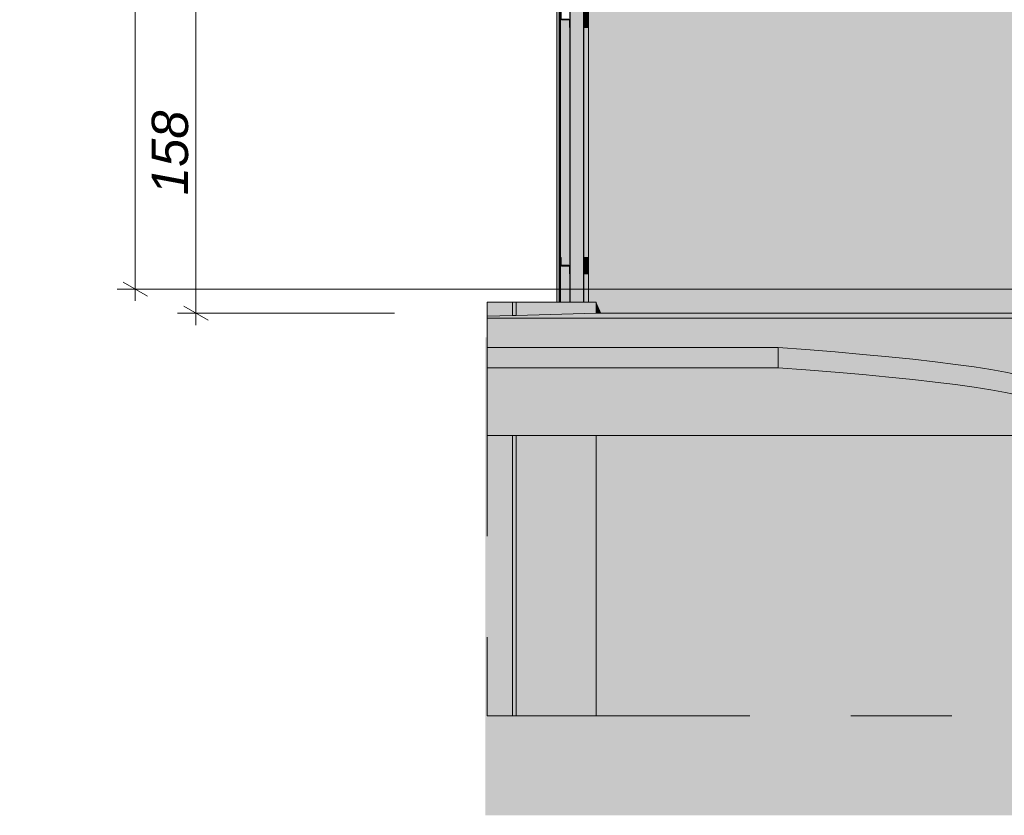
# Model space of a CAD drawing. Header units: centimetres. Extents: x -2429 to 5031, y -400 to 1888.
# Tile 1 of 86: x -2429 to -1941, y 101 to 495. Entities that reach past the tile are written whole.
import ezdxf

# ---------------------------------------------------------------- set-up
doc = ezdxf.new("R2010")
doc.units = ezdxf.units.CM
doc.header["$LTSCALE"] = 0.1
doc.header["$MEASUREMENT"] = 0
doc.linetypes.add('Przerywana długa', pattern=[1000, 500, -500])
doc.linetypes.add('Wipeout_Contour', pattern=[1000, 0, -1000])
for name, color, linetype in [('0_Teren', 7, 'Continuous'), ('2_belki.K_IR', 7, 'Continuous'), ('2_stropy.K_IR', 7, 'Continuous'), ('2_słupy.K_IR', 7, 'Continuous'), ('2_ściana dekoracyjna.K_IR', 7, 'Continuous'), ('2_ściany podporowe.K_IR', 7, 'Continuous'), ('2_ściany zewnętrzne.ISTN', 7, 'Continuous'), ('3_wypełnienia.K_IR', 7, 'Continuous'), ('5_wymiary.K_IR', 7, 'Continuous')]:
    doc.layers.add(name, color=color, linetype=linetype)
doc.styles.add('GENERATED_STYLE_2', font='txt')
doc.dimstyles.new('GENERATED_STYLE__1', dxfattribs={"dimtxt": 18, "dimasz": 9.178744, "dimexe": 0.18, "dimexo": 100, "dimgap": 0.09, "dimtad": 1, "dimdec": 0, "dimzin": 0, "dimdsep": 46, "dimtxsty": 'GENERATED_STYLE_2', "dimblk": 'ARROWHEAD_2', "dimblk1": 'ARROWHEAD_2', "dimblk2": 'ARROWHEAD_2', "dimcen": 0.09, "dimclrd": 1, "dimclre": 1, "dimclrt": 1, "dimadec": 1, "dimazin": 0, "dimtfac": 1, "dimtdec": 4, "dimtmove": 0, "dimatfit": 3, "dimfxl": 1, "dimtolj": 1, "dimtzin": 0, "dimarcsym": 0})

# ---------------------------------------------------------------- blocks, each defined once
blk = doc.blocks.new('ElemPrzekroju_133_1')
at = {"layer": '0_Teren', "linetype": 'Continuous', "lineweight": 0, "true_color": 0xffffff}
for points in [[(-1659.15, 347.02), (-2196.99, 347.02), (-2196.99, 332.49), (-2052.8, 332.49), (-2039.13, 331.49), (-2024.57, 330.34), (-2010.88, 329.15), (-1998.05, 327.95), (-1986.11, 326.72), (-1975.08, 325.47), (-1964.97, 324.19), (-1955.79, 322.9), (-1947.56, 321.6), (-1940.29, 320.28), (-1933.98, 318.95), (-1928.65, 317.6), (-1924.31, 316.25), (-1920.95, 314.89), (-1918.59, 313.52), (-1917.23, 312.16), (-1916.87, 310.78), (-1917.5, 309.41), (-1919.14, 308.05), (-1919.51, 307.85), (-1578.58, 307.85), (-1582.93, 308.11), (-1594.57, 308.87), (-1605.39, 309.66), (-1615.37, 310.48), (-1624.49, 311.32), (-1632.71, 312.19), (-1640.02, 313.08), (-1646.4, 313.98), (-1651.82, 314.9), (-1656.27, 315.84), (-1659.75, 316.79), (-1660.99, 317.26)], [(-1660.99, 317.26), (-1660.79, 317.19), (-1659.15, 341.93), (-1659.15, 347.02)], [(-1660.99, 317.26), (-1660.79, 317.19), (-1659.15, 341.93), (-1659.15, 347.02)], [(-2196.99, 322.47), (-2052.8, 322.47), (-2052.8, 332.49), (-2196.99, 332.49)], [(-2039.13, 331.49), (-2052.8, 332.49), (-2052.8, 322.47), (-2039.13, 321.48)], [(-2039.13, 331.49), (-2039.13, 321.48), (-2024.57, 320.32), (-2024.57, 330.34)], [(-2024.57, 330.34), (-2024.57, 320.32), (-2010.88, 319.14), (-2010.88, 329.15)], [(-2010.88, 329.15), (-2010.88, 319.14), (-1998.05, 317.93), (-1998.05, 327.95)], [(-1998.05, 327.95), (-1998.05, 317.93), (-1986.11, 316.7), (-1986.11, 326.72)], [(-1986.11, 326.72), (-1986.11, 316.7), (-1975.08, 315.45), (-1975.08, 325.47)], [(-1975.08, 325.47), (-1975.08, 315.45), (-1964.97, 314.18), (-1964.97, 324.19)], [(-1964.97, 324.19), (-1964.97, 314.18), (-1955.79, 312.89), (-1955.79, 322.9)], [(-1955.79, 322.9), (-1955.79, 312.89), (-1947.56, 311.59), (-1947.56, 321.6)], [(-1947.56, 321.6), (-1947.56, 311.59), (-1940.29, 310.27), (-1940.29, 320.28)], [(-1940.29, 320.28), (-1940.29, 310.27), (-1933.98, 308.93), (-1933.98, 318.95)], [(-1933.98, 318.95), (-1933.98, 308.93), (-1928.65, 307.59), (-1928.65, 317.6)], [(-1924.31, 316.25), (-1928.65, 317.6), (-1928.65, 307.59), (-1926.82, 307.02), (-1926.82, 307.85), (-1924.6, 307.85), (-1924.31, 307.85)], [(-1920.95, 314.89), (-1924.31, 316.25), (-1924.31, 307.85), (-1920.95, 307.85)], [(-1918.59, 313.52), (-1920.95, 314.89), (-1920.95, 307.85), (-1919.51, 307.85), (-1919.14, 308.05), (-1918.59, 308.5)], [(-1917.23, 312.16), (-1918.59, 313.52), (-1918.59, 308.5), (-1917.5, 309.41), (-1917.23, 310.01)], [(-1916.87, 310.78), (-1917.23, 312.16), (-1917.23, 310.01)], [(-1920.45, 297.85), (-1920.45, 297.35), (-1578.48, 297.83), (-1578.48, 297.85)], [(-1920.45, 297.85), (-1920.45, 297.35), (-1578.48, 297.83), (-1578.48, 297.85)]]:
    blk.add_hatch(color=7, dxfattribs=at).paths.add_polyline_path(points)
at = {"layer": '0_Teren', "color": 252, "linetype": 'Continuous', "lineweight": 15}
for p, q in [((-1659.15, 347.02), (-2196.99, 347.02)), ((-1660.99, 317.26), (-1659.15, 347.02)), ((-1659.15, 341.93), (-1659.15, 347.02)), ((-2196.99, 332.49), (-2052.8, 332.49)), ((-2052.8, 332.49), (-2039.13, 331.49)), ((-2052.8, 322.47), (-2052.8, 332.49)), ((-2039.13, 331.49), (-2024.57, 330.34)), ((-2024.57, 330.34), (-2010.88, 329.15)), ((-2010.88, 329.15), (-1998.05, 327.95)), ((-1998.05, 327.95), (-1986.11, 326.72)), ((-2052.8, 322.47), (-2196.99, 322.47)), ((-2039.13, 321.48), (-2052.8, 322.47)), ((-1986.11, 326.72), (-1975.08, 325.47)), ((-1975.08, 325.47), (-1964.97, 324.19)), ((-1964.97, 324.19), (-1955.79, 322.9)), ((-1955.79, 322.9), (-1947.56, 321.6)), ((-2024.57, 320.32), (-2039.13, 321.48)), ((-2010.88, 319.14), (-2024.57, 320.32)), ((-1998.05, 317.93), (-2010.88, 319.14)), ((-1986.11, 316.7), (-1998.05, 317.93)), ((-1947.56, 321.6), (-1940.29, 320.28)), ((-1940.29, 320.28), (-1933.98, 318.95)), ((-1933.98, 318.95), (-1928.65, 317.6)), ((-1928.65, 317.6), (-1924.31, 316.25)), ((-1659.75, 316.79), (-1660.99, 317.26)), ((-1975.08, 315.45), (-1986.11, 316.7)), ((-1964.97, 314.18), (-1975.08, 315.45)), ((-1955.79, 312.89), (-1964.97, 314.18)), ((-1947.56, 311.59), (-1955.79, 312.89)), ((-1924.31, 316.25), (-1920.95, 314.89)), ((-1920.95, 314.89), (-1918.59, 313.52)), ((-1918.59, 313.52), (-1917.23, 312.16)), ((-1656.27, 315.84), (-1659.75, 316.79)), ((-1651.82, 314.9), (-1656.27, 315.84)), ((-1646.4, 313.98), (-1651.82, 314.9)), ((-1640.02, 313.08), (-1646.4, 313.98)), ((-1632.71, 312.19), (-1640.02, 313.08)), ((-1940.29, 310.27), (-1947.56, 311.59)), ((-1933.98, 308.93), (-1940.29, 310.27)), ((-1928.65, 307.59), (-1933.98, 308.93)), ((-1926.82, 307.02), (-1928.65, 307.59)), ((-1919.14, 308.05), (-1919.51, 307.85)), ((-1917.5, 309.41), (-1919.14, 308.05)), ((-1916.87, 310.78), (-1917.5, 309.41)), ((-1917.23, 312.16), (-1916.87, 310.78)), ((-1624.49, 311.32), (-1632.71, 312.19)), ((-1615.37, 310.48), (-1624.49, 311.32)), ((-1605.39, 309.66), (-1615.37, 310.48)), ((-1594.57, 308.87), (-1605.39, 309.66)), ((-1582.93, 308.11), (-1594.57, 308.87)), ((-1578.58, 307.85), (-1582.93, 308.11)), ((-1920.45, 297.35), (-1920.45, 297.85)), ((-1578.48, 297.83), (-1920.45, 297.35))]:
    blk.add_line(p, q, dxfattribs=at)
at = {"layer": '0_Teren', "color": 7, "linetype": 'Przerywana długa', "lineweight": 0}
for p, q in [((-2196.99, 347.02), (-2196.99, 332.49)), ((-2196.99, 332.49), (-2196.99, 322.47))]:
    blk.add_line(p, q, dxfattribs=at)
blk = doc.blocks.new('ElemPrzekroju_138_1')
at = {"layer": '2_słupy.K_IR', "linetype": 'Continuous', "lineweight": 0, "true_color": 0xafafaf}
blk.add_hatch(color=253, dxfattribs=at).paths.add_polyline_path([(-2146.85, 1254.5), (-2146.85, 355), (-2116.85, 355), (-2116.85, 1254.5)])
at = {"layer": '2_słupy.K_IR', "color": 7, "linetype": 'Continuous', "lineweight": 0}
blk.add_line((-2146.85, 355), (-2146.85, 1254.5), dxfattribs=at)
blk = doc.blocks.new('ElemPrzekroju_201_1')
at = {"layer": '2_ściany podporowe.K_IR', "linetype": 'Continuous', "lineweight": 0, "true_color": 0xafafaf}
for points in [[(-2116.85, 355), (-2142.99, 355), (-2142.99, 349.5), (-2116.85, 349.5)], [(-2142.99, 150), (-2116.85, 150), (-2116.85, 289.02), (-2142.99, 289.02)]]:
    blk.add_hatch(color=253, dxfattribs=at).paths.add_polyline_path(points)
at = {"layer": '2_ściany podporowe.K_IR', "linetype": 'Continuous', "lineweight": 0, "true_color": 0x969696}
for points in [[(-2142.99, 355), (-2142.99, 349.5), (-2140.53, 349.5)], [(-2142.99, 150), (-2116.85, 150), (-2116.85, 289.02), (-2142.99, 289.02)]]:
    blk.add_hatch(color=252, dxfattribs=at).paths.add_polyline_path(points)
at = {"layer": '2_ściany podporowe.K_IR', "color": 7, "linetype": 'Continuous', "lineweight": 0}
for p, q in [((-2142.99, 355), (-2142.99, 349.5)), ((-2142.99, 289.02), (-2142.99, 150))]:
    blk.add_line(p, q, dxfattribs=at)
at = {"layer": '2_ściany podporowe.K_IR', "color": 7, "linetype": 'Przerywana długa', "lineweight": 0}
blk.add_line((-2142.99, 150), (-2116.85, 150), dxfattribs=at)
blk = doc.blocks.new('ElemPrzekroju_203_1')
at = {"layer": '2_ściany zewnętrzne.ISTN', "linetype": 'Continuous', "lineweight": 0, "true_color": 0xffffff}
for points in [[(-2196.99, 355), (-2196.99, 348.05), (-2184.52, 348.4), (-2184.52, 355)], [(-2196.99, 355), (-2196.99, 348.05), (-2184.52, 348.4), (-2184.52, 355)], [(-2196.99, 150), (-2184.52, 150), (-2184.52, 289.02), (-2196.99, 289.02)], [(-2196.99, 150), (-2184.52, 150), (-2184.52, 289.02), (-2196.99, 289.02)]]:
    blk.add_hatch(color=7, dxfattribs=at).paths.add_polyline_path(points)
at = {"layer": '2_ściany zewnętrzne.ISTN', "color": 252, "linetype": 'Continuous', "lineweight": 0}
for p, q in [((-2196.99, 355), (-2184.52, 355)), ((-2184.52, 355), (-2184.52, 348.4)), ((-2184.52, 289.02), (-2184.52, 150))]:
    blk.add_line(p, q, dxfattribs=at)
at = {"layer": '2_ściany zewnętrzne.ISTN', "color": 7, "linetype": 'Przerywana długa', "lineweight": 0}
for p, q in [((-2196.99, 355), (-2196.99, 348.05)), ((-2196.99, 289.02), (-2196.99, 150)), ((-2196.99, 150), (-2184.52, 150))]:
    blk.add_line(p, q, dxfattribs=at)
blk = doc.blocks.new('ElemPrzekroju_412_1')
at = {"layer": '2_ściany podporowe.K_IR', "linetype": 'Continuous', "lineweight": 0, "true_color": 0xafafaf}
for points in [[(-1776.85, 507.5), (-2116.85, 507.5), (-2116.85, 349.5), (-1776.85, 349.5)], [(-1776.85, 289.02), (-2116.85, 289.02), (-2116.85, 150), (-1776.85, 150)]]:
    blk.add_hatch(color=253, dxfattribs=at).paths.add_polyline_path(points)
at = {"layer": '2_ściany podporowe.K_IR', "linetype": 'Continuous', "lineweight": 0, "true_color": 0x969696}
blk.add_hatch(color=252, dxfattribs=at).paths.add_polyline_path([(-1776.85, 289.02), (-2116.85, 289.02), (-2116.85, 150), (-1776.85, 150)])
at = {"layer": '2_ściany podporowe.K_IR', "color": 7, "linetype": 'Continuous', "lineweight": 0}
blk.add_line((-1776.85, 507.5), (-2116.85, 507.5), dxfattribs=at)
at = {"layer": '2_ściany podporowe.K_IR', "color": 7, "linetype": 'Przerywana długa', "lineweight": 0}
blk.add_line((-2116.85, 150), (-1776.85, 150), dxfattribs=at)
blk = doc.blocks.new('ElemPrzekroju_413_1')
at = {"layer": '2_stropy.K_IR', "linetype": 'Continuous', "lineweight": 0, "true_color": 0xe0e0e0}
blk.add_hatch(color=254, dxfattribs=at).paths.add_polyline_path([(-2196.99, 348.05), (-2196.99, 347.02), (-1596.79, 347.02), (-1596.79, 349.5), (-2142.99, 349.5), (-2169.14, 348.77), (-2182.72, 348.39), (-2184.52, 348.4)])
at = {"layer": '2_stropy.K_IR', "linetype": 'Continuous', "lineweight": 0, "true_color": 0x9e9e9e}
blk.add_hatch(color=253, dxfattribs=at).paths.add_polyline_path([(-2142.99, 349.5), (-2169.14, 348.77), (-2182.72, 348.39), (-2184.52, 348.4), (-2196.99, 348.05), (-2192.55, 348.09), (-2181.66, 348.4), (-2178.49, 348.43), (-2140.53, 349.5)])
at = {"layer": '2_stropy.K_IR', "linetype": 'Continuous', "lineweight": 0, "true_color": 0xafafaf}
for points in [[(-1659.15, 347.02), (-1659.15, 341.93), (-1658.96, 344.93), (-1596.79, 344.95), (-1596.79, 347.02)], [(-2196.99, 289.02), (-1596.79, 289.02), (-1596.79, 295.65), (-1603.84, 296.18), (-1613.99, 297.04), (-1621.73, 297.77), (-1920.45, 297.35), (-1920.45, 297.85), (-1926.82, 297.85), (-1926.82, 307.02), (-1928.65, 307.59), (-1933.98, 308.93), (-1940.29, 310.27), (-1947.56, 311.59), (-1955.79, 312.89), (-1964.97, 314.18), (-1975.08, 315.45), (-1986.11, 316.7), (-1998.05, 317.93), (-2010.88, 319.14), (-2024.57, 320.32), (-2039.13, 321.48), (-2052.8, 322.47), (-2196.99, 322.47)]]:
    blk.add_hatch(color=253, dxfattribs=at).paths.add_polyline_path(points)
at = {"layer": '2_stropy.K_IR', "linetype": 'Continuous', "lineweight": 0, "true_color": 0x969696}
for points in [[(-1659.15, 341.93), (-1658.96, 344.93), (-1657.84, 344.93), (-1659.15, 347.02)], [(-2052.8, 322.47), (-2187.84, 322.47), (-2166.79, 289.02), (-1596.79, 289.02), (-1596.79, 295.65), (-1603.84, 296.18), (-1613.99, 297.04), (-1621.73, 297.77), (-1920.45, 297.35), (-1920.45, 297.85), (-1926.82, 297.85), (-1926.82, 307.02), (-1928.65, 307.59), (-1933.98, 308.93), (-1940.29, 310.27), (-1947.56, 311.59), (-1955.79, 312.89), (-1964.97, 314.18), (-1975.08, 315.45), (-1986.11, 316.7), (-1998.05, 317.93), (-2010.88, 319.14), (-2024.57, 320.32), (-2039.13, 321.48)]]:
    blk.add_hatch(color=252, dxfattribs=at).paths.add_polyline_path(points)
at = {"layer": '2_stropy.K_IR', "color": 7, "linetype": 'Continuous', "lineweight": 0}
for p, q in [((-2184.52, 348.4), (-2196.99, 348.05)), ((-2182.72, 348.39), (-2184.52, 348.4)), ((-2142.99, 349.5), (-2182.72, 348.39)), ((-1596.79, 349.5), (-2142.99, 349.5)), ((-1659.15, 347.02), (-1596.79, 347.02)), ((-1596.79, 347.02), (-1596.79, 349.5)), ((-1596.79, 344.95), (-1596.79, 347.02)), ((-1596.79, 289.02), (-1596.79, 295.65)), ((-1596.79, 289.02), (-2196.99, 289.02))]:
    blk.add_line(p, q, dxfattribs=at)
at = {"layer": '2_stropy.K_IR', "color": 7, "linetype": 'Przerywana długa', "lineweight": 0}
for p, q in [((-2196.99, 348.05), (-2196.99, 347.02)), ((-2196.99, 322.47), (-2196.99, 289.02))]:
    blk.add_line(p, q, dxfattribs=at)
blk = doc.blocks.new('ElemPrzekroju_442_1')
at = {"layer": '2_ściana dekoracyjna.K_IR', "linetype": 'Continuous', "lineweight": 0, "true_color": 0x626262}
for points in [[(-2162.55, 1230), (-2162.55, 355), (-2162.45, 355), (-2162.45, 1230)], [(-2162.45, 1230), (-2162.45, 355), (-2162.15, 355), (-2162.15, 1230)], [(-2162.15, 1230), (-2162.15, 355), (-2161.68, 355), (-2161.68, 1230)], [(-2161.68, 1230), (-2161.68, 355), (-2161.27, 355), (-2161.27, 1230)], [(-2161.27, 1230), (-2161.27, 355), (-2160.99, 355), (-2160.99, 1230)], [(-2160.99, 1230), (-2160.99, 355), (-2160.84, 355), (-2160.84, 1230)]]:
    blk.add_hatch(color=251, dxfattribs=at).paths.add_polyline_path(points)
at = {"layer": '2_ściana dekoracyjna.K_IR', "linetype": 'Continuous', "lineweight": 0, "true_color": 0x515151}
blk.add_hatch(color=251, dxfattribs=at).paths.add_polyline_path([(-2160.84, 1230), (-2160.84, 355), (-2160.77, 355), (-2160.77, 1230)])
at = {"layer": '2_ściana dekoracyjna.K_IR', "color": 251, "linetype": 'Continuous', "lineweight": 0, "true_color": 0x5f5f5f}
for p, q in [((-2162.55, 355), (-2162.55, 1230)), ((-2162.55, 1230), (-2162.45, 1230)), ((-2162.48, 355), (-2162.48, 1230)), ((-2162.45, 1230), (-2162.15, 1230)), ((-2162.15, 1230), (-2161.68, 1230)), ((-2161.68, 1230), (-2161.27, 1230)), ((-2161.27, 1230), (-2160.99, 1230)), ((-2160.99, 1230), (-2160.84, 1230)), ((-2160.92, 355), (-2160.92, 1230)), ((-2160.85, 1230), (-2160.85, 355)), ((-2160.84, 1230), (-2160.84, 355)), ((-2160.84, 1230), (-2160.77, 1230)), ((-2160.77, 355), (-2160.77, 1230))]:
    blk.add_line(p, q, dxfattribs=at)
blk = doc.blocks.new('ElemPrzekroju_443_1')
at = {"layer": '2_ściana dekoracyjna.K_IR', "color": 251, "linetype": 'Continuous', "lineweight": 0, "true_color": 0x5f5f5f}
for p, q in [((-2162.55, 1230), (-2162.55, 1230)), ((-2161.32, 1230), (-2161.32, 355)), ((-2161.22, 355), (-2161.22, 1230)), ((-2160.91, 355), (-2160.91, 1230)), ((-2160.84, 1230), (-2160.84, 355))]:
    blk.add_line(p, q, dxfattribs=at)
blk = doc.blocks.new('ElemPrzekroju_444_1')
at = {"layer": '2_ściana dekoracyjna.K_IR', "color": 251, "linetype": 'Continuous', "lineweight": 0, "true_color": 0x5f5f5f}
for p, q in [((-2161.22, 1230), (-2161.22, 355)), ((-2161.14, 355), (-2161.14, 1230))]:
    blk.add_line(p, q, dxfattribs=at)
blk = doc.blocks.new('ElemPrzekroju_449_1')
at = {"layer": '2_ściana dekoracyjna.K_IR', "linetype": 'Continuous', "lineweight": 0, "true_color": 0x575757}
for points in [[(-2160.77, 1230), (-2160.77, 355), (-2160.64, 355), (-2160.64, 373.06), (-2160.65, 373.06), (-2160.65, 377.06), (-2160.64, 377.06), (-2160.64, 495.06), (-2160.65, 495.06), (-2160.65, 499.06), (-2160.64, 499.06), (-2160.64, 617.06), (-2160.65, 617.06), (-2160.65, 621.06), (-2160.64, 621.06), (-2160.64, 739.03), (-2160.65, 739.03), (-2160.65, 743.03), (-2160.64, 743.03), (-2160.64, 861.16), (-2160.65, 861.16), (-2160.65, 865.16), (-2160.64, 865.16), (-2160.64, 983.06), (-2160.65, 983.06), (-2160.65, 987.06), (-2160.64, 987.06), (-2160.64, 1105.16), (-2160.65, 1105.16), (-2160.65, 1109.16), (-2160.64, 1109.16), (-2160.64, 1227.16), (-2160.65, 1227.16), (-2160.65, 1230)], [(-2156.35, 494.86), (-2156.53, 494.86), (-2156.53, 373.06), (-2156.15, 373.06), (-2156.15, 491.06), (-2156.35, 491.06)], [(-2148.23, 491.06), (-2148.93, 491.06), (-2148.93, 377.06), (-2148.23, 377.06)], [(-2156.53, 355), (-2156.15, 355), (-2156.15, 369.06), (-2156.35, 369.06), (-2156.35, 372.86), (-2156.53, 372.86)], [(-2148.23, 369.06), (-2148.93, 369.06), (-2148.93, 355), (-2148.23, 355)]]:
    blk.add_hatch(color=251, dxfattribs=at).paths.add_polyline_path(points)
at = {"layer": '2_ściana dekoracyjna.K_IR', "linetype": 'Continuous', "lineweight": 0, "true_color": 0x404040}
for points in [[(-2160.77, 355), (-2160.64, 355), (-2160.64, 373.06), (-2160.65, 373.06), (-2160.65, 377.06), (-2160.64, 377.06), (-2160.64, 495.06), (-2160.65, 495.06), (-2160.65, 499.06), (-2160.64, 499.06), (-2160.64, 617.06), (-2160.65, 617.06), (-2160.65, 621.06), (-2160.64, 621.06), (-2160.64, 739.03), (-2160.65, 739.03), (-2160.65, 743.03), (-2160.64, 743.03), (-2160.64, 861.16), (-2160.65, 861.16), (-2160.65, 865.16), (-2160.64, 865.16), (-2160.64, 983.06), (-2160.65, 983.06), (-2160.65, 987.06), (-2160.64, 987.06), (-2160.64, 1105.16), (-2160.65, 1105.16), (-2160.65, 1109.16), (-2160.64, 1109.16), (-2160.64, 1227.16), (-2160.65, 1227.16), (-2160.65, 1229.78), (-2160.77, 1229.93)], [(-2160.15, 495.06), (-2160.64, 495.06), (-2160.64, 377.06), (-2160.45, 377.06), (-2160.45, 373.26), (-2160.02, 373.26), (-2160.02, 494.86), (-2160.15, 494.86)], [(-2147.59, 491.06), (-2148.23, 491.06), (-2148.23, 377.06), (-2147.59, 377.06)], [(-2147.59, 491.06), (-2147.59, 377.06), (-2147.06, 377.06), (-2147.06, 491.06)], [(-2146.85, 491.06), (-2147.06, 491.06), (-2147.06, 377.06), (-2146.85, 377.06)], [(-2160.15, 373.06), (-2160.64, 373.06), (-2160.64, 355), (-2160.02, 355), (-2160.02, 372.86), (-2160.15, 372.86)], [(-2148.23, 355), (-2147.59, 355), (-2147.59, 369.06), (-2148.23, 369.06)], [(-2147.59, 355), (-2147.06, 355), (-2147.06, 369.06), (-2147.59, 369.06)], [(-2146.85, 369.06), (-2147.06, 369.06), (-2147.06, 355), (-2146.86, 355), (-2146.86, 357.5), (-2146.85, 357.5)]]:
    blk.add_hatch(color=250, dxfattribs=at).paths.add_polyline_path(points)
at = {"layer": '2_ściana dekoracyjna.K_IR', "linetype": 'Continuous', "lineweight": 0, "true_color": 0x515151}
for points in [[(-2160.15, 495.06), (-2160.64, 495.06), (-2160.64, 377.06), (-2160.45, 377.06), (-2160.45, 373.26), (-2160.02, 373.26), (-2160.02, 494.86), (-2160.15, 494.86)], [(-2160.15, 373.06), (-2160.64, 373.06), (-2160.64, 355), (-2160.02, 355), (-2160.02, 372.86), (-2160.15, 372.86)]]:
    blk.add_hatch(color=251, dxfattribs=at).paths.add_polyline_path(points)
at = {"layer": '2_ściana dekoracyjna.K_IR', "linetype": 'Continuous', "lineweight": 0, "true_color": 0x464646}
for points in [[(-2159.42, 494.86), (-2160.02, 494.86), (-2160.02, 373.26), (-2159.42, 373.26)], [(-2160.02, 355), (-2159.42, 355), (-2159.42, 372.86), (-2160.02, 372.86)]]:
    blk.add_hatch(color=49, dxfattribs=at).paths.add_polyline_path(points)
at = {"layer": '2_ściana dekoracyjna.K_IR', "linetype": 'Continuous', "lineweight": 0, "true_color": 0x3b3b3b}
for points in [[(-2159.42, 494.86), (-2160.02, 494.86), (-2160.02, 373.26), (-2159.42, 373.26)], [(-2159.42, 373.26), (-2158.87, 373.26), (-2158.87, 494.86), (-2159.42, 494.86)], [(-2157.87, 373.26), (-2157.23, 373.26), (-2157.23, 494.86), (-2157.87, 494.86)], [(-2157.23, 494.86), (-2157.23, 373.26), (-2156.65, 373.26), (-2156.65, 373.06), (-2156.53, 373.06), (-2156.53, 494.86)], [(-2156.35, 494.86), (-2156.53, 494.86), (-2156.53, 373.06), (-2156.15, 373.06), (-2156.15, 491.06), (-2156.35, 491.06)], [(-2149.15, 491.06), (-2149.15, 377.06), (-2148.93, 377.06), (-2148.93, 491.06)], [(-2148.23, 491.06), (-2148.93, 491.06), (-2148.93, 377.06), (-2148.23, 377.06)], [(-2160.02, 355), (-2159.42, 355), (-2159.42, 372.86), (-2160.02, 372.86)], [(-2159.42, 355), (-2158.87, 355), (-2158.87, 372.86), (-2159.42, 372.86)], [(-2157.23, 372.86), (-2157.87, 372.86), (-2157.87, 355), (-2157.23, 355)], [(-2157.23, 355), (-2156.53, 355), (-2156.53, 372.86), (-2157.23, 372.86)], [(-2156.53, 355), (-2156.15, 355), (-2156.15, 369.06), (-2156.35, 369.06), (-2156.35, 372.86), (-2156.53, 372.86)], [(-2149.15, 369.06), (-2149.15, 355), (-2148.93, 355), (-2148.93, 369.06)], [(-2148.23, 369.06), (-2148.93, 369.06), (-2148.93, 355), (-2148.23, 355)]]:
    blk.add_hatch(color=250, dxfattribs=at).paths.add_polyline_path(points)
at = {"layer": '2_ściana dekoracyjna.K_IR', "linetype": 'Continuous', "lineweight": 0, "true_color": 0x353535}
for points in [[(-2159.42, 373.26), (-2158.87, 373.26), (-2158.87, 494.86), (-2159.42, 494.86)], [(-2158.87, 373.26), (-2158.4, 373.26), (-2158.4, 494.86), (-2158.87, 494.86)], [(-2158.87, 373.26), (-2158.4, 373.26), (-2158.4, 494.86), (-2158.87, 494.86)], [(-2157.87, 494.86), (-2158.4, 494.86), (-2158.4, 373.26), (-2157.87, 373.26)], [(-2157.87, 494.86), (-2158.4, 494.86), (-2158.4, 373.26), (-2157.87, 373.26)], [(-2157.87, 373.26), (-2157.23, 373.26), (-2157.23, 494.86), (-2157.87, 494.86)], [(-2159.42, 355), (-2158.87, 355), (-2158.87, 372.86), (-2159.42, 372.86)], [(-2158.4, 372.86), (-2158.87, 372.86), (-2158.87, 355), (-2158.4, 355)], [(-2158.4, 372.86), (-2158.87, 372.86), (-2158.87, 355), (-2158.4, 355)], [(-2157.87, 372.86), (-2158.4, 372.86), (-2158.4, 355), (-2157.87, 355)], [(-2157.87, 372.86), (-2158.4, 372.86), (-2158.4, 355), (-2157.87, 355)], [(-2157.23, 372.86), (-2157.87, 372.86), (-2157.87, 355), (-2157.23, 355)]]:
    blk.add_hatch(color=250, dxfattribs=at).paths.add_polyline_path(points)
at = {"layer": '2_ściana dekoracyjna.K_IR', "linetype": 'Continuous', "lineweight": 0, "true_color": 0x4c4c4c}
for points in [[(-2157.23, 494.86), (-2157.23, 373.26), (-2156.65, 373.26), (-2156.65, 373.06), (-2156.53, 373.06), (-2156.53, 494.86)], [(-2149.15, 491.06), (-2149.15, 377.06), (-2148.93, 377.06), (-2148.93, 491.06)], [(-2157.23, 355), (-2156.53, 355), (-2156.53, 372.86), (-2157.23, 372.86)], [(-2149.15, 369.06), (-2149.15, 355), (-2148.93, 355), (-2148.93, 369.06)]]:
    blk.add_hatch(color=251, dxfattribs=at).paths.add_polyline_path(points)
at = {"layer": '2_ściana dekoracyjna.K_IR', "linetype": 'Continuous', "lineweight": 0, "true_color": 0x5c5c5c}
for points in [[(-2147.59, 491.06), (-2148.23, 491.06), (-2148.23, 377.06), (-2147.59, 377.06)], [(-2148.23, 355), (-2147.59, 355), (-2147.59, 369.06), (-2148.23, 369.06)]]:
    blk.add_hatch(color=251, dxfattribs=at).paths.add_polyline_path(points)
at = {"layer": '2_ściana dekoracyjna.K_IR', "linetype": 'Continuous', "lineweight": 0, "true_color": 0x626262}
for points in [[(-2147.59, 491.06), (-2147.59, 377.06), (-2147.06, 377.06), (-2147.06, 491.06)], [(-2146.85, 491.06), (-2147.06, 491.06), (-2147.06, 377.06), (-2146.85, 377.06)], [(-2147.59, 355), (-2147.06, 355), (-2147.06, 369.06), (-2147.59, 369.06)], [(-2146.85, 369.06), (-2147.06, 369.06), (-2147.06, 355), (-2146.86, 355), (-2146.86, 357.5), (-2146.85, 357.5)]]:
    blk.add_hatch(color=251, dxfattribs=at).paths.add_polyline_path(points)
blk = doc.blocks.new('ElemPrzekroju_453_1')
at = {"layer": '2_ściany podporowe.K_IR', "linetype": 'Continuous', "lineweight": 50}
for points in [[(-2182.72, 355), (-2184.52, 355), (-2184.52, 348.4), (-2182.72, 348.39)], [(-2184.52, 289.02), (-2184.52, 150), (-2182.72, 150), (-2182.72, 289.02)]]:
    blk.add_hatch(color=9, dxfattribs=at).paths.add_polyline_path(points)
at = {"layer": '2_ściany podporowe.K_IR', "linetype": 'Continuous', "lineweight": 0, "true_color": 0x969696}
for points in [[(-2184.52, 354.99), (-2184.52, 354.99), (-2184.52, 348.4), (-2182.72, 348.39), (-2182.72, 350.03)], [(-2184.52, 289.02), (-2184.52, 150), (-2182.72, 150), (-2182.72, 289.02)]]:
    blk.add_hatch(color=252, dxfattribs=at).paths.add_polyline_path(points)
at = {"layer": '2_ściany podporowe.K_IR', "linetype": 'Continuous', "lineweight": 0, "true_color": 0x8e8e8e}
for points in [[(-2182.72, 355), (-2182.72, 348.39), (-2169.14, 348.77), (-2142.99, 349.5), (-2142.99, 355)], [(-2182.72, 355), (-2182.72, 348.39), (-2169.14, 348.77), (-2142.99, 349.5), (-2142.99, 355)], [(-2182.72, 289.02), (-2182.72, 150), (-2142.99, 150), (-2142.99, 289.02)], [(-2182.72, 289.02), (-2182.72, 150), (-2142.99, 150), (-2142.99, 289.02)]]:
    blk.add_hatch(color=252, dxfattribs=at).paths.add_polyline_path(points)
at = {"layer": '2_ściany podporowe.K_IR', "color": 7, "linetype": 'Continuous', "lineweight": 0}
for p, q in [((-2184.52, 355), (-2182.72, 355)), ((-2182.72, 355), (-2142.99, 355)), ((-2182.72, 355), (-2182.72, 348.39)), ((-2182.72, 289.02), (-2182.72, 150))]:
    blk.add_line(p, q, dxfattribs=at)
at = {"layer": '2_ściany podporowe.K_IR', "color": 7, "linetype": 'Przerywana długa', "lineweight": 0}
for p, q in [((-2184.52, 150), (-2182.72, 150)), ((-2182.72, 150), (-2142.99, 150))]:
    blk.add_line(p, q, dxfattribs=at)
blk = doc.blocks.new('ElemPrzekroju_467_1')
at = {"layer": '2_belki.K_IR', "linetype": 'Continuous', "lineweight": 0, "true_color": 0xafafaf}
blk.add_hatch(color=253, dxfattribs=at).paths.add_polyline_path([(-2146.86, 357.5), (-2146.86, 355), (-2146.85, 355), (-2146.85, 357.5)])
at = {"layer": '2_belki.K_IR', "color": 7, "linetype": 'Continuous', "lineweight": 0}
blk.add_line((-2146.86, 357.5), (-2146.86, 355), dxfattribs=at)
blk = doc.blocks.new('ElemPrzekroju_476_1')
at = {"layer": '2_słupy.K_IR', "linetype": 'Continuous', "lineweight": 0, "true_color": 0x454545}
for points in [[(-2156.15, 373.06), (-2156.15, 369.06), (-2156.15, 355), (-2155.95, 355), (-2155.95, 638.05), (-2156.15, 638.05), (-2156.15, 617.06), (-2156.15, 613.06), (-2156.15, 495.06), (-2156.15, 491.06)], [(-2156.15, 373.06), (-2156.15, 369.06), (-2156.15, 355), (-2155.95, 355), (-2155.95, 638.05), (-2156.15, 638.05), (-2156.15, 617.06), (-2156.15, 613.06), (-2156.15, 495.06), (-2156.15, 491.06)], [(-2155.95, 638.05), (-2155.95, 355), (-2149.35, 355), (-2149.35, 638.05)], [(-2155.95, 638.05), (-2155.95, 355), (-2149.35, 355), (-2149.35, 638.05)], [(-2149.35, 638.05), (-2149.35, 355), (-2149.15, 355), (-2149.15, 638.05)], [(-2149.35, 638.05), (-2149.35, 355), (-2149.15, 355), (-2149.15, 638.05)]]:
    blk.add_hatch(color=250, dxfattribs=at).paths.add_polyline_path(points)
at = {"layer": '2_słupy.K_IR', "color": 7, "linetype": 'Continuous', "lineweight": 0}
for p, q in [((-2156.15, 638.05), (-2155.95, 638.05)), ((-2156.15, 617.06), (-2156.15, 638.05)), ((-2155.95, 355), (-2155.95, 638.05)), ((-2155.95, 638.05), (-2149.35, 638.05)), ((-2149.35, 638.05), (-2149.15, 638.05)), ((-2149.35, 355), (-2149.35, 638.05)), ((-2149.15, 355), (-2149.15, 638.05)), ((-2156.15, 495.06), (-2156.15, 613.06)), ((-2156.15, 373.06), (-2156.15, 491.06)), ((-2156.15, 355), (-2156.15, 369.06))]:
    blk.add_line(p, q, dxfattribs=at)
blk = doc.blocks.new('ElemPrzekroju_492_1')
at = {"layer": '2_belki.K_IR', "linetype": 'Continuous', "lineweight": 0, "true_color": 0x3f3f3f}
blk.add_hatch(color=250, dxfattribs=at).paths.add_polyline_path([(-2156.65, 373.06), (-2156.65, 373.26), (-2160.45, 373.26), (-2160.45, 377.06), (-2160.65, 377.06), (-2160.65, 373.06), (-2160.15, 373.06), (-2160.15, 372.86), (-2156.35, 372.86), (-2156.35, 369.06), (-2156.15, 369.06), (-2156.15, 373.06)])
blk.add_hatch(color=250, dxfattribs=at).paths.add_polyline_path([(-2156.65, 373.06), (-2156.65, 373.26), (-2160.45, 373.26), (-2160.45, 377.06), (-2160.65, 377.06), (-2160.65, 373.06), (-2160.15, 373.06), (-2160.15, 372.86), (-2156.35, 372.86), (-2156.35, 369.06), (-2156.15, 369.06), (-2156.15, 373.06)])
at = {"layer": '2_belki.K_IR', "color": 7, "linetype": 'Continuous', "lineweight": 0}
for p, q in [((-2160.65, 377.06), (-2160.45, 377.06)), ((-2160.65, 373.06), (-2160.65, 377.06)), ((-2160.45, 377.06), (-2160.45, 373.26)), ((-2160.15, 373.06), (-2160.65, 373.06)), ((-2160.45, 373.26), (-2156.65, 373.26)), ((-2160.15, 372.86), (-2160.15, 373.06)), ((-2156.35, 372.86), (-2160.15, 372.86)), ((-2156.65, 373.26), (-2156.65, 373.06)), ((-2156.65, 373.06), (-2156.15, 373.06)), ((-2156.35, 369.06), (-2156.35, 372.86)), ((-2156.15, 373.06), (-2156.15, 369.06)), ((-2156.15, 369.06), (-2156.35, 369.06))]:
    blk.add_line(p, q, dxfattribs=at)
blk = doc.blocks.new('ElemPrzekroju_493_1')
at = {"layer": '2_belki.K_IR', "linetype": 'Continuous', "lineweight": 0, "true_color": 0x3f3f3f}
blk.add_hatch(color=250, dxfattribs=at).paths.add_polyline_path([(-2156.65, 495.06), (-2156.65, 495.26), (-2160.45, 495.26), (-2160.45, 499.06), (-2160.65, 499.06), (-2160.65, 495.06), (-2160.15, 495.06), (-2160.15, 494.86), (-2156.35, 494.86), (-2156.35, 491.06), (-2156.15, 491.06), (-2156.15, 495.06)])
blk.add_hatch(color=250, dxfattribs=at).paths.add_polyline_path([(-2156.65, 495.06), (-2156.65, 495.26), (-2160.45, 495.26), (-2160.45, 499.06), (-2160.65, 499.06), (-2160.65, 495.06), (-2160.15, 495.06), (-2160.15, 494.86), (-2156.35, 494.86), (-2156.35, 491.06), (-2156.15, 491.06), (-2156.15, 495.06)])
at = {"layer": '2_belki.K_IR', "color": 7, "linetype": 'Continuous', "lineweight": 0}
for p, q in [((-2160.65, 499.06), (-2160.45, 499.06)), ((-2160.65, 495.06), (-2160.65, 499.06)), ((-2160.45, 499.06), (-2160.45, 495.26)), ((-2160.15, 495.06), (-2160.65, 495.06)), ((-2160.45, 495.26), (-2156.65, 495.26)), ((-2160.15, 494.86), (-2160.15, 495.06)), ((-2156.35, 494.86), (-2160.15, 494.86)), ((-2156.65, 495.26), (-2156.65, 495.06)), ((-2156.65, 495.06), (-2156.15, 495.06)), ((-2156.35, 491.06), (-2156.35, 494.86)), ((-2156.15, 495.06), (-2156.15, 491.06)), ((-2156.15, 491.06), (-2156.35, 491.06))]:
    blk.add_line(p, q, dxfattribs=at)
blk = doc.blocks.new('ElemPrzekroju_500_1')
at = {"layer": '2_belki.K_IR', "linetype": 'Continuous', "lineweight": 0, "true_color": 0x3f3f3f}
for points in [[(-2149.15, 373.26), (-2146.85, 373.26), (-2146.85, 377.06), (-2149.15, 377.06)], [(-2149.15, 373.26), (-2146.85, 373.26), (-2146.85, 377.06), (-2149.15, 377.06)], [(-2149.15, 373.06), (-2146.85, 373.06), (-2146.85, 373.26), (-2149.15, 373.26)], [(-2149.15, 373.06), (-2146.85, 373.06), (-2146.85, 373.26), (-2149.15, 373.26)], [(-2149.15, 369.06), (-2146.85, 369.06), (-2146.85, 373.06), (-2149.15, 373.06)], [(-2149.15, 369.06), (-2146.85, 369.06), (-2146.85, 373.06), (-2149.15, 373.06)]]:
    blk.add_hatch(color=250, dxfattribs=at).paths.add_polyline_path(points)
at = {"layer": '2_belki.K_IR', "color": 7, "linetype": 'Continuous', "lineweight": 0}
for p, q in [((-2146.85, 377.06), (-2149.15, 377.06)), ((-2146.85, 373.26), (-2149.15, 373.26)), ((-2146.85, 373.06), (-2149.15, 373.06)), ((-2146.85, 369.06), (-2149.15, 369.06))]:
    blk.add_line(p, q, dxfattribs=at)
blk = doc.blocks.new('ElemPrzekroju_501_1')
at = {"layer": '2_belki.K_IR', "linetype": 'Continuous', "lineweight": 0, "true_color": 0x3f3f3f}
for points in [[(-2149.15, 495.26), (-2146.85, 495.26), (-2146.85, 499.06), (-2149.15, 499.06)], [(-2149.15, 495.26), (-2146.85, 495.26), (-2146.85, 499.06), (-2149.15, 499.06)], [(-2149.15, 495.06), (-2146.85, 495.06), (-2146.85, 495.26), (-2149.15, 495.26)], [(-2149.15, 495.06), (-2146.85, 495.06), (-2146.85, 495.26), (-2149.15, 495.26)], [(-2149.15, 491.06), (-2146.85, 491.06), (-2146.85, 495.06), (-2149.15, 495.06)], [(-2149.15, 491.06), (-2146.85, 491.06), (-2146.85, 495.06), (-2149.15, 495.06)]]:
    blk.add_hatch(color=250, dxfattribs=at).paths.add_polyline_path(points)
at = {"layer": '2_belki.K_IR', "color": 7, "linetype": 'Continuous', "lineweight": 0}
for p, q in [((-2146.85, 499.06), (-2149.15, 499.06)), ((-2146.85, 495.26), (-2149.15, 495.26)), ((-2146.85, 495.06), (-2149.15, 495.06)), ((-2146.85, 491.06), (-2149.15, 491.06))]:
    blk.add_line(p, q, dxfattribs=at)
blk = doc.blocks.new('*D1005')
at = {"layer": '5_wymiary.K_IR', "color": 1, "linetype": 'Continuous', "lineweight": 0}
for p, q in [((-2216.85, 507.5), (-2350.45, 507.5)), ((-2347.43, 510.99), (-2335.35, 504.01)), ((-2341.39, 349.5), (-2341.39, 507.5)), ((-2347.43, 352.99), (-2335.35, 346.01)), ((-2242.99, 349.5), (-2350.45, 349.5)), ((-2341.39, 343.59), (-2341.39, 349.5))]:
    blk.add_line(p, q, dxfattribs=at)
at = {"color": 254, "linetype": 'Wipeout_Contour', "lineweight": 0, "ltscale": 9571.03283}
blk.add_wipeout([(-2344.99, 408.01), (-2344.99, 448.99), (-2362.99, 448.99), (-2362.99, 408.01)], dxfattribs=at).dxf.layer = '5_wymiary.K_IR'
at = {"layer": '5_wymiary.K_IR', "color": 1, "lineweight": 0, "insert": (-2344.99, 408.01), "char_height": 18, "attachment_point": 7, "rotation": 90, "style": 'GENERATED_STYLE_2'}
blk.add_mtext('\\A1;{\\pql;\\fArial|b0|i1|c238|p38;158}', dxfattribs=at)
blk = doc.blocks.new('ARROWHEAD_2')
at = {"color": 0, "linetype": 'Continuous', "lineweight": 0}
for p, q in [((-0.378, -0.655), (0.378, 0.655)), ((0, 0), (-1, 0))]:
    blk.add_line(p, q, dxfattribs=at)
blk = doc.blocks.new('*D1013')
at = {"layer": '5_wymiary.K_IR', "color": 1, "linetype": 'Continuous', "lineweight": 0}
for p, q in [((-2365.35, 1400.06), (-2377.43, 1407.04)), ((-2371.39, 1403.55), (-2371.39, 1409.46)), ((-2012.58, 1403.55), (-2380.45, 1403.55)), ((-2371.39, 361.5), (-2371.39, 1403.55)), ((-1846.85, 361.5), (-2380.45, 361.5)), ((-2377.43, 364.99), (-2365.35, 358.02)), ((-2371.39, 355.6), (-2371.39, 361.5))]:
    blk.add_line(p, q, dxfattribs=at)
at = {"color": 254, "linetype": 'Wipeout_Contour', "lineweight": 0, "ltscale": 10169.063095}
blk.add_wipeout([(-2374.99, 851.75), (-2374.99, 913.3), (-2392.99, 913.3), (-2392.99, 851.75)], dxfattribs=at).dxf.layer = '5_wymiary.K_IR'
at = {"layer": '5_wymiary.K_IR', "color": 1, "lineweight": 0, "insert": (-2374.99, 851.75), "char_height": 18, "attachment_point": 7, "rotation": 90, "style": 'GENERATED_STYLE_2'}
blk.add_mtext('\\A1;{\\pql;\\fArial|b0|i1|c238|p38;1\xa0042}', dxfattribs=at)

msp = doc.modelspace()

# ---------------------------------------------------------------- hatches: boundary and pattern name
at = {"layer": '3_wypełnienia.K_IR', "linetype": 'Continuous', "lineweight": 0}
for color, points in [(7, [(-2197.04, 352.77), (-1591.14, 352.77), (-1591.14, 342.18), (-2197.04, 342.18)]), (255, [(-2198.01, 337.51), (-1602.11, 338.86), (-1602.11, 297.8), (-1336.09, 297.8), (-579.15, 255.15), (1575.88, 255.15), (1575.6, 266.65), (1900.33, 266.65), (1900.33, 100.78), (-2198.01, 100.78)])]:
    msp.add_hatch(color=color, dxfattribs=at).paths.add_polyline_path(points)

# ---------------------------------------------------------------- block references
at = {"layer": '0_Teren', "lineweight": 0}
msp.add_blockref('ElemPrzekroju_133_1', (0, 0), dxfattribs=at)
at = {"layer": '2_belki.K_IR', "lineweight": 0}
for name in ['ElemPrzekroju_493_1', 'ElemPrzekroju_501_1', 'ElemPrzekroju_492_1', 'ElemPrzekroju_500_1', 'ElemPrzekroju_467_1']:
    msp.add_blockref(name, (0, 0), dxfattribs=at)
at = {"layer": '2_stropy.K_IR', "lineweight": 0}
msp.add_blockref('ElemPrzekroju_413_1', (0, 0), dxfattribs=at)
at = {"layer": '2_słupy.K_IR', "lineweight": 0}
for name in ['ElemPrzekroju_138_1', 'ElemPrzekroju_476_1']:
    msp.add_blockref(name, (0, 0), dxfattribs=at)
at = {"layer": '2_ściana dekoracyjna.K_IR', "lineweight": 0}
for name in ['ElemPrzekroju_442_1', 'ElemPrzekroju_443_1', 'ElemPrzekroju_444_1', 'ElemPrzekroju_449_1']:
    msp.add_blockref(name, (0, 0), dxfattribs=at)
at = {"layer": '2_ściany podporowe.K_IR', "lineweight": 0}
for name in ['ElemPrzekroju_412_1', 'ElemPrzekroju_453_1', 'ElemPrzekroju_201_1']:
    msp.add_blockref(name, (0, 0), dxfattribs=at)
at = {"layer": '2_ściany zewnętrzne.ISTN', "lineweight": 0}
msp.add_blockref('ElemPrzekroju_203_1', (0, 0), dxfattribs=at)

# ---------------------------------------------------------------- next in the draw order: dimensions: what is measured, and where the dimension line sits
at = {"layer": '5_wymiary.K_IR', "color": 1, "linetype": 'Continuous', "lineweight": 0}
dim = msp.add_linear_dim(base=(-2341.39, 507.5), p1=(-2142.99, 349.5), p2=(-2116.85, 507.5), angle=90, dimstyle='GENERATED_STYLE__1', dxfattribs=at)
dim.commit()
dim.dimension.update_dxf_attribs({"geometry": '*D1005', "text_midpoint": (-2353.99, 428.59), "dimtype": 160, "text_rotation": 90})

# ---------------------------------------------------------------- next in the draw order: dimensions: what is measured, and where the dimension line sits
dim = msp.add_linear_dim(base=(-2371.39, 1403.55), p1=(-1746.85, 361.5), p2=(-1912.58, 1403.55), angle=90, dimstyle='GENERATED_STYLE__1', dxfattribs=at)
dim.commit()
dim.dimension.update_dxf_attribs({"geometry": '*D1013', "text_midpoint": (-2383.99, 882.67), "dimtype": 160, "text_rotation": 90})

doc.saveas('drawing.dxf')
